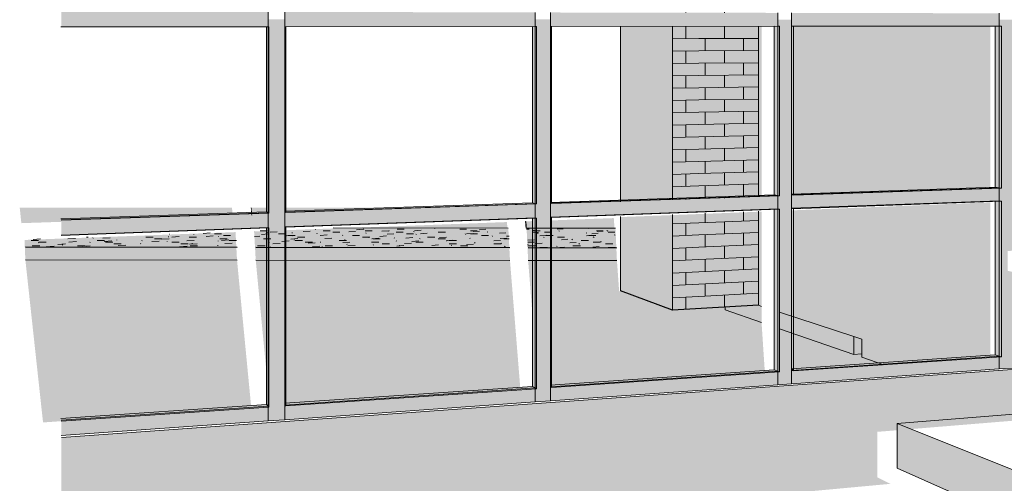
# Model space of a CAD drawing. Header units: metres. Extents: x -1.7 to 80, y -8.6 to 1.8.
# Tile 31 of 79: x 79.9007 to 79.91138, y 1.745 to 1.75003. Entities that reach past the tile are written whole.
import ezdxf

# ---------------------------------------------------------------- set-up
doc = ezdxf.new("R2010")
doc.units = ezdxf.units.M
for name, color, linetype, lineweight in [('A-FLOR', 192, 'Continuous', 9), ('A-FLOR-PATT', 8, 'Continuous', 9), ('A-GENM', 13, 'Continuous', 18), ('A-GLAZ-CURT', 52, 'Continuous', 9), ('A-GLAZ-CWMG', 51, 'Continuous', 9), ('A-WALL', 5, 'Continuous', 18), ('A-WALL-PATT', 111, 'Continuous', 9)]:
    doc.layers.add(name, color=color, linetype=linetype, lineweight=lineweight)

# ---------------------------------------------------------------- blocks, each defined once
blk = doc.blocks.new('FP_3-paginação RESTAURANTE-BALCÃO DISTRIBUIÇÃO')
at = {"layer": 'A-WALL-PATT'}
for p, q in [((-4.098528, 1.755841), (-4.098264, 1.755814)), ((-4.098386, 1.755693), (-4.098386, 1.755827)), ((-4.098528, 1.755708), (-4.098264, 1.755681)), ((-4.098528, 1.755574), (-4.098264, 1.755548)), ((-4.098386, 1.755426), (-4.098386, 1.75556)), ((-4.098528, 1.75544), (-4.098264, 1.755415)), ((-4.098528, 1.755306), (-4.098264, 1.755282)), ((-4.098386, 1.75516), (-4.098386, 1.755293)), ((-4.098528, 1.755173), (-4.098264, 1.755148)), ((-4.098528, 1.755039), (-4.098264, 1.755015)), ((-4.098386, 1.754893), (-4.098386, 1.755026)), ((-4.098528, 1.754905), (-4.098264, 1.754882)), ((-4.098528, 1.754771), (-4.098264, 1.754749)), ((-4.098386, 1.754626), (-4.098386, 1.754759)), ((-4.098528, 1.754637), (-4.098264, 1.754616)), ((-4.098528, 1.754504), (-4.098264, 1.754483)), ((-4.098386, 1.754359), (-4.098386, 1.754492)), ((-4.098528, 1.75437), (-4.098264, 1.75435)), ((-4.098528, 1.754236), (-4.098264, 1.754216)), ((-4.098386, 1.754174), (-4.098386, 1.754226)), ((-4.098528, 1.753969), (-4.098264, 1.75395)), ((-4.098386, 1.753825), (-4.098386, 1.753959)), ((-4.098528, 1.753835), (-4.098264, 1.753817)), ((-4.098528, 1.753701), (-4.098245, 1.753683)), ((-4.098386, 1.753558), (-4.098386, 1.753692)), ((-4.098528, 1.753567), (-4.098245, 1.753549)), ((-4.098528, 1.753434), (-4.098245, 1.753416)), ((-4.098386, 1.753291), (-4.098386, 1.753425)), ((-4.098528, 1.7533), (-4.098245, 1.753283)), ((-4.098528, 1.753166), (-4.098245, 1.75315)), ((-4.098386, 1.753025), (-4.098386, 1.753158)), ((-4.098528, 1.753032), (-4.098245, 1.753017)), ((-4.098528, 1.752898), (-4.098245, 1.752884)), ((-4.098386, 1.752758), (-4.098386, 1.752891)), ((-4.098528, 1.752765), (-4.098245, 1.752751)), ((-4.098528, 1.752631), (-4.098245, 1.752618)), ((-4.098386, 1.752491), (-4.098386, 1.752624)), ((-4.098528, 1.752497), (-4.098245, 1.752485)), ((-4.098528, 1.752363), (-4.098245, 1.752352)), ((-4.098386, 1.752224), (-4.098386, 1.752357)), ((-4.098528, 1.75223), (-4.098245, 1.752218)), ((-4.098528, 1.751962), (-4.098245, 1.751952)), ((-4.098386, 1.751957), (-4.098386, 1.751981)), ((-4.098528, 1.751828), (-4.098245, 1.751819)), ((-4.098386, 1.75169), (-4.098386, 1.751824)), ((-4.098528, 1.751694), (-4.098245, 1.751686)), ((-4.098528, 1.751561), (-4.098245, 1.751553)), ((-4.098386, 1.751423), (-4.098386, 1.751557)), ((-4.098528, 1.751427), (-4.098245, 1.75142)), ((-4.098528, 1.751293), (-4.098245, 1.751287)), ((-4.098386, 1.751156), (-4.098386, 1.75129)), ((-4.098528, 1.751159), (-4.098245, 1.751154)), ((-4.098528, 1.751026), (-4.098245, 1.75102)), ((-4.098386, 1.75089), (-4.098386, 1.751023)), ((-4.098528, 1.750892), (-4.098245, 1.750887)), ((-4.098528, 1.750758), (-4.098245, 1.750754)), ((-4.098386, 1.750623), (-4.098386, 1.750756)), ((-4.098528, 1.750624), (-4.098245, 1.750621)), ((-4.098528, 1.750491), (-4.098245, 1.750488)), ((-4.098386, 1.750356), (-4.098386, 1.750489)), ((-4.098528, 1.750357), (-4.098245, 1.750355)), ((-4.098528, 1.750223), (-4.098245, 1.750222)), ((-4.098386, 1.750105), (-4.098386, 1.750222)), ((-4.098386, 1.749822), (-4.098386, 1.749955)), ((-4.098528, 1.749822), (-4.098245, 1.749823)), ((-4.098528, 1.749688), (-4.098245, 1.749689)), ((-4.098386, 1.749555), (-4.098386, 1.749689)), ((-4.098528, 1.749554), (-4.098245, 1.749556)), ((-4.098528, 1.74942), (-4.098245, 1.749423)), ((-4.098386, 1.749288), (-4.098386, 1.749422)), ((-4.098528, 1.749287), (-4.098245, 1.74929)), ((-4.098528, 1.749153), (-4.098245, 1.749157)), ((-4.098386, 1.749021), (-4.098386, 1.749155)), ((-4.098528, 1.749019), (-4.098245, 1.749024)), ((-4.098528, 1.748885), (-4.098245, 1.748891)), ((-4.098386, 1.748755), (-4.098386, 1.748888)), ((-4.098528, 1.748751), (-4.098245, 1.748758)), ((-4.098528, 1.748618), (-4.098245, 1.748625)), ((-4.098386, 1.748488), (-4.098386, 1.748621)), ((-4.098528, 1.748484), (-4.098245, 1.748491)), ((-4.098528, 1.74835), (-4.098245, 1.748358)), ((-4.098386, 1.748221), (-4.098386, 1.748354)), ((-4.098528, 1.748216), (-4.098245, 1.748225)), ((-4.098528, 1.748083), (-4.098245, 1.748092)), ((-4.098386, 1.748079), (-4.098386, 1.748087)), ((-4.098528, 1.747815), (-4.098245, 1.747826)), ((-4.098386, 1.747687), (-4.098386, 1.747821)), ((-4.098528, 1.747681), (-4.098245, 1.747693)), ((-4.098528, 1.747547), (-4.098245, 1.74756)), ((-4.098386, 1.74742), (-4.098386, 1.747554)), ((-4.098528, 1.747414), (-4.098245, 1.747427)), ((-4.098528, 1.74728), (-4.098245, 1.747294)), ((-4.098386, 1.747153), (-4.098386, 1.747287)), ((-4.098528, 1.747146), (-4.098245, 1.74716)), ((-4.098528, 1.747012), (-4.098245, 1.747027)), ((-4.098386, 1.746886), (-4.098386, 1.74702))]:
    blk.add_line(p, q, dxfattribs=at)
blk = doc.blocks.new('FP_4-paginação RESTAURANTE-BALCÃO DISTRIBUIÇÃO')
at = {"layer": 'A-WALL-PATT'}
for p, q in [((-4.098245, 1.753683), (-4.097597, 1.75364)), ((-4.098175, 1.753678), (-4.098175, 1.753722)), ((-4.097966, 1.753532), (-4.097966, 1.753664)), ((-4.097758, 1.753651), (-4.097758, 1.753695)), ((-4.098245, 1.753549), (-4.097597, 1.753508)), ((-4.098175, 1.753412), (-4.098175, 1.753545)), ((-4.097758, 1.753387), (-4.097758, 1.753519)), ((-4.098245, 1.753416), (-4.097597, 1.753377)), ((-4.097966, 1.753267), (-4.097966, 1.753399)), ((-4.098245, 1.753283), (-4.097597, 1.753245)), ((-4.098175, 1.753146), (-4.098175, 1.753279)), ((-4.097758, 1.753123), (-4.097758, 1.753255)), ((-4.098245, 1.75315), (-4.097597, 1.753114)), ((-4.097966, 1.753002), (-4.097966, 1.753134)), ((-4.098245, 1.753017), (-4.097597, 1.752982)), ((-4.098175, 1.75288), (-4.098175, 1.753013)), ((-4.097758, 1.752859), (-4.097758, 1.752991)), ((-4.098245, 1.752884), (-4.097597, 1.752851)), ((-4.097966, 1.752737), (-4.097966, 1.75287)), ((-4.098245, 1.752751), (-4.097597, 1.752719)), ((-4.098175, 1.752614), (-4.098175, 1.752747)), ((-4.097758, 1.752595), (-4.097758, 1.752727)), ((-4.098245, 1.752618), (-4.097597, 1.752588)), ((-4.097966, 1.752472), (-4.097966, 1.752605)), ((-4.098245, 1.752485), (-4.097597, 1.752456)), ((-4.098175, 1.752349), (-4.098175, 1.752482)), ((-4.097758, 1.752331), (-4.097758, 1.752463)), ((-4.098245, 1.752352), (-4.097597, 1.752324)), ((-4.097966, 1.752207), (-4.097966, 1.75234)), ((-4.098245, 1.752218), (-4.097597, 1.752193)), ((-4.098175, 1.752131), (-4.098175, 1.752216)), ((-4.097758, 1.752116), (-4.097758, 1.752199)), ((-4.098245, 1.751952), (-4.097597, 1.75193)), ((-4.098175, 1.751817), (-4.098175, 1.75195)), ((-4.097966, 1.751942), (-4.097966, 1.751966)), ((-4.097758, 1.751803), (-4.097758, 1.751935)), ((-4.098245, 1.751819), (-4.097597, 1.751798)), ((-4.097966, 1.751678), (-4.097966, 1.75181)), ((-4.098245, 1.751686), (-4.097597, 1.751667)), ((-4.098175, 1.751551), (-4.098175, 1.751684)), ((-4.097758, 1.751539), (-4.097758, 1.751671)), ((-4.098245, 1.751553), (-4.097597, 1.751535)), ((-4.097966, 1.751413), (-4.097966, 1.751545)), ((-4.098245, 1.75142), (-4.097597, 1.751403)), ((-4.098175, 1.751285), (-4.098175, 1.751418)), ((-4.097758, 1.751276), (-4.097758, 1.751407)), ((-4.098245, 1.751287), (-4.097597, 1.751272)), ((-4.097966, 1.751148), (-4.097966, 1.75128)), ((-4.098245, 1.751154), (-4.097597, 1.75114)), ((-4.098175, 1.751019), (-4.098175, 1.751152)), ((-4.097758, 1.751012), (-4.097758, 1.751144)), ((-4.098245, 1.75102), (-4.097597, 1.751009)), ((-4.097966, 1.750883), (-4.097966, 1.751015)), ((-4.098245, 1.750887), (-4.097597, 1.750877)), ((-4.098175, 1.750753), (-4.098175, 1.750886)), ((-4.097758, 1.750748), (-4.097758, 1.75088)), ((-4.098245, 1.750754), (-4.097597, 1.750746)), ((-4.097966, 1.750618), (-4.097966, 1.750751)), ((-4.098245, 1.750621), (-4.097597, 1.750614)), ((-4.098175, 1.750487), (-4.098175, 1.75062)), ((-4.097758, 1.750484), (-4.097758, 1.750616)), ((-4.098245, 1.750488), (-4.097597, 1.750482)), ((-4.097966, 1.750353), (-4.097966, 1.750486)), ((-4.098245, 1.750355), (-4.097597, 1.750351)), ((-4.098175, 1.750222), (-4.098175, 1.750355)), ((-4.097758, 1.75022), (-4.097758, 1.750352)), ((-4.098245, 1.750222), (-4.097597, 1.750219)), ((-4.097966, 1.750104), (-4.097966, 1.750221)), ((-4.097966, 1.749823), (-4.097966, 1.749955)), ((-4.098245, 1.749823), (-4.097597, 1.749825)), ((-4.098175, 1.74969), (-4.098175, 1.749823)), ((-4.097758, 1.749692), (-4.097758, 1.749824)), ((-4.098245, 1.749689), (-4.097597, 1.749693)), ((-4.097966, 1.749559), (-4.097966, 1.749691)), ((-4.098245, 1.749556), (-4.097597, 1.749561)), ((-4.098175, 1.749424), (-4.098175, 1.749557)), ((-4.097758, 1.749428), (-4.097758, 1.74956)), ((-4.098245, 1.749423), (-4.097597, 1.74943)), ((-4.097966, 1.749294), (-4.097966, 1.749426)), ((-4.098245, 1.74929), (-4.097597, 1.749298)), ((-4.098175, 1.749158), (-4.098175, 1.749291)), ((-4.097758, 1.749164), (-4.097758, 1.749296)), ((-4.098245, 1.749157), (-4.097597, 1.749167)), ((-4.097966, 1.749029), (-4.097966, 1.749161)), ((-4.098245, 1.749024), (-4.097597, 1.749035)), ((-4.098175, 1.748892), (-4.098175, 1.749025)), ((-4.097758, 1.7489), (-4.097758, 1.749032)), ((-4.098245, 1.748891), (-4.097597, 1.748904)), ((-4.097966, 1.748764), (-4.097966, 1.748896)), ((-4.098245, 1.748758), (-4.097597, 1.748772)), ((-4.098175, 1.748626), (-4.098175, 1.748759)), ((-4.097758, 1.748637), (-4.097758, 1.748768)), ((-4.098245, 1.748625), (-4.097597, 1.74864)), ((-4.097966, 1.748499), (-4.097966, 1.748631)), ((-4.098245, 1.748491), (-4.097597, 1.748509)), ((-4.098175, 1.74836), (-4.098175, 1.748493)), ((-4.097758, 1.748373), (-4.097758, 1.748505)), ((-4.098245, 1.748358), (-4.097597, 1.748377)), ((-4.097966, 1.748234), (-4.097966, 1.748367)), ((-4.098245, 1.748225), (-4.097597, 1.748246)), ((-4.098175, 1.748095), (-4.098175, 1.748227)), ((-4.097758, 1.748109), (-4.097758, 1.748241)), ((-4.098245, 1.748092), (-4.097597, 1.748114)), ((-4.097966, 1.748093), (-4.097966, 1.748102)), ((-4.098175, 1.747829), (-4.098175, 1.747928)), ((-4.097758, 1.747845), (-4.097758, 1.747944)), ((-4.098245, 1.747826), (-4.097597, 1.747851)), ((-4.097966, 1.747704), (-4.097966, 1.747837)), ((-4.098245, 1.747693), (-4.097597, 1.747719)), ((-4.098175, 1.747563), (-4.098175, 1.747696)), ((-4.097758, 1.747581), (-4.097758, 1.747713)), ((-4.098245, 1.74756), (-4.097597, 1.747588)), ((-4.097966, 1.747439), (-4.097966, 1.747572)), ((-4.098245, 1.747427), (-4.097597, 1.747456)), ((-4.098175, 1.747297), (-4.098175, 1.74743)), ((-4.097758, 1.747317), (-4.097758, 1.747449)), ((-4.098245, 1.747294), (-4.097597, 1.747325)), ((-4.097966, 1.747175), (-4.097966, 1.747307)), ((-4.098245, 1.74716), (-4.097597, 1.747193)), ((-4.098175, 1.747031), (-4.098175, 1.747164)), ((-4.097758, 1.747053), (-4.097758, 1.747185)), ((-4.098245, 1.747027), (-4.097597, 1.747062)), ((-4.097966, 1.74691), (-4.097966, 1.747042))]:
    blk.add_line(p, q, dxfattribs=at)
blk = doc.blocks.new('FP_8-paginação RESTAURANTE-BALCÃO DISTRIBUIÇÃO')
at = {"layer": 'A-FLOR-PATT'}
for p, q in [((-4.104887, 1.74767), (-4.104868, 1.74767)), ((-4.104241, 1.74767), (-4.104163, 1.74767)), ((-4.103997, 1.74767), (-4.103995, 1.747675)), ((-4.103988, 1.7477), (-4.103987, 1.747703)), ((-4.103881, 1.747676), (-4.10396, 1.747671)), ((-4.103771, 1.74767), (-4.103693, 1.74767)), ((-4.103721, 1.747694), (-4.10372, 1.747699)), ((-4.103543, 1.747715), (-4.10362, 1.74771)), ((-4.103511, 1.747683), (-4.103589, 1.747677)), ((-4.103496, 1.747705), (-4.10342, 1.747705)), ((-4.103454, 1.747672), (-4.103454, 1.747677)), ((-4.103399, 1.747687), (-4.103322, 1.747687)), ((-4.103007, 1.74768), (-4.103062, 1.747677)), ((-4.103002, 1.747739), (-4.102927, 1.747739)), ((-4.102912, 1.747704), (-4.102988, 1.747699)), ((-4.10292, 1.74772), (-4.102921, 1.747725)), ((-4.102819, 1.747728), (-4.102894, 1.747723)), ((-4.102802, 1.747705), (-4.102726, 1.747705)), ((-4.10264, 1.747687), (-4.102716, 1.747682)), ((-4.1027, 1.747687), (-4.102623, 1.747687)), ((-4.102653, 1.747714), (-4.102654, 1.747719)), ((-4.102644, 1.747683), (-4.102646, 1.747688)), ((-4.102596, 1.74767), (-4.102519, 1.74767)), ((-4.10246, 1.747734), (-4.102534, 1.747729)), ((-4.102401, 1.747752), (-4.102403, 1.747756)), ((-4.102384, 1.747707), (-4.102386, 1.747712)), ((-4.102275, 1.747693), (-4.10235, 1.747688)), ((-4.102318, 1.747739), (-4.102243, 1.747739)), ((-4.102214, 1.747722), (-4.102138, 1.747722)), ((-4.102106, 1.747686), (-4.102109, 1.747691)), ((-4.101966, 1.747732), (-4.102039, 1.747727)), ((-4.102, 1.747687), (-4.101923, 1.747687)), ((-4.101884, 1.747755), (-4.101956, 1.74775)), ((-4.101891, 1.74767), (-4.101814, 1.74767)), ((-4.101879, 1.747754), (-4.101882, 1.747759)), ((-4.101862, 1.747739), (-4.101787, 1.747739)), ((-4.101852, 1.74771), (-4.101855, 1.747715)), ((-4.101823, 1.747664), (-4.101826, 1.747669)), ((-4.101632, 1.747682), (-4.101705, 1.747677)), ((-4.10161, 1.747738), (-4.101682, 1.747733)), ((-4.101551, 1.747706), (-4.101624, 1.747701)), ((-4.101602, 1.747733), (-4.101606, 1.747738)), ((-4.101525, 1.747722), (-4.101449, 1.747722)), ((-4.101516, 1.747756), (-4.101441, 1.747756)), ((-4.101414, 1.747705), (-4.101337, 1.747705)), ((-4.101333, 1.747727), (-4.101337, 1.747732)), ((-4.101256, 1.747744), (-4.101327, 1.747739)), ((-4.101307, 1.747697), (-4.101312, 1.747702)), ((-4.101192, 1.747712), (-4.101264, 1.747707)), ((-4.101186, 1.74767), (-4.101109, 1.74767)), ((-4.101105, 1.747764), (-4.101108, 1.747768)), ((-4.101062, 1.747721), (-4.101067, 1.747726)), ((-4.101065, 1.747722), (-4.10099, 1.747722)), ((-4.100982, 1.747671), (-4.101055, 1.747665)), ((-4.100837, 1.747756), (-4.100762, 1.747756)), ((-4.100774, 1.747699), (-4.100779, 1.747704)), ((-4.100692, 1.74771), (-4.100763, 1.747705)), ((-4.100722, 1.747739), (-4.100647, 1.747739)), ((-4.100719, 1.747705), (-4.100643, 1.747705)), ((-4.100622, 1.747733), (-4.100692, 1.747729)), ((-4.100553, 1.747756), (-4.100622, 1.747752)), ((-4.100601, 1.747687), (-4.100524, 1.747687)), ((-4.100587, 1.747767), (-4.100588, 1.747767)), ((-4.100534, 1.747723), (-4.10054, 1.747728)), ((-4.10048, 1.747678), (-4.100486, 1.747683)), ((-4.100336, 1.747716), (-4.100406, 1.747711)), ((-4.100302, 1.74768), (-4.100329, 1.747679)), ((-4.100112, 1.747756), (-4.100084, 1.747756)), ((-4.099982, 1.747723), (-4.100051, 1.747718)), ((-4.100039, 1.747739), (-4.099963, 1.747739)), ((-4.100029, 1.74774), (-4.100036, 1.747745)), ((-4.099986, 1.74771), (-4.099993, 1.747715)), ((-4.099899, 1.74769), (-4.099969, 1.747685)), ((-4.09992, 1.747664), (-4.099927, 1.74767)), ((-4.099917, 1.747722), (-4.099841, 1.747722)), ((-4.099902, 1.747687), (-4.099825, 1.747687)), ((-4.099715, 1.74776), (-4.099782, 1.747755)), ((-4.099777, 1.74767), (-4.099699, 1.74767)), ((-4.099756, 1.747734), (-4.099763, 1.747739)), ((-4.099457, 1.747713), (-4.099465, 1.747718)), ((-4.099393, 1.747688), (-4.099462, 1.747683)), ((-4.099376, 1.747766), (-4.099436, 1.747762)), ((-4.099436, 1.747687), (-4.099359, 1.747687)), ((-4.099336, 1.747712), (-4.099404, 1.747707)), ((-4.09938, 1.747667), (-4.099389, 1.747672)), ((-4.099355, 1.747739), (-4.09928, 1.747739)), ((-4.09928, 1.747735), (-4.099347, 1.74773)), ((-4.099232, 1.747736), (-4.099241, 1.747741)), ((-4.099228, 1.747722), (-4.099153, 1.747722)), ((-4.099152, 1.747691), (-4.099161, 1.747696)), ((-4.105486, 1.747633), (-4.105407, 1.747633)), ((-4.105474, 1.747576), (-4.105393, 1.747576)), ((-4.105383, 1.74765), (-4.105466, 1.747644)), ((-4.105409, 1.747608), (-4.105404, 1.747613)), ((-4.105402, 1.747614), (-4.105322, 1.747614)), ((-4.105238, 1.74757), (-4.105323, 1.747564)), ((-4.105114, 1.747596), (-4.105198, 1.74759)), ((-4.105149, 1.747584), (-4.105144, 1.74759)), ((-4.105005, 1.747656), (-4.105087, 1.747651)), ((-4.104993, 1.747622), (-4.105076, 1.747616)), ((-4.104985, 1.747576), (-4.104904, 1.747576)), ((-4.104847, 1.747577), (-4.104931, 1.747571)), ((-4.104882, 1.747562), (-4.104879, 1.747566)), ((-4.10485, 1.74761), (-4.104847, 1.747616)), ((-4.104818, 1.747658), (-4.104815, 1.747663)), ((-4.10477, 1.747633), (-4.104691, 1.747633)), ((-4.104628, 1.747663), (-4.104709, 1.747658)), ((-4.104611, 1.747629), (-4.104693, 1.747623)), ((-4.10468, 1.747614), (-4.104601, 1.747614)), ((-4.104589, 1.747596), (-4.104509, 1.747596)), ((-4.104558, 1.747636), (-4.104555, 1.747641)), ((-4.104458, 1.747584), (-4.104541, 1.747578)), ((-4.1043, 1.747596), (-4.104297, 1.747602)), ((-4.104286, 1.747629), (-4.104283, 1.747634)), ((-4.104097, 1.747626), (-4.104178, 1.747621)), ((-4.104148, 1.747652), (-4.10407, 1.747652)), ((-4.103988, 1.747651), (-4.104068, 1.747646)), ((-4.104012, 1.747622), (-4.10401, 1.747627)), ((-4.103959, 1.747614), (-4.103879, 1.747614)), ((-4.103795, 1.747571), (-4.103877, 1.747566)), ((-4.103862, 1.747596), (-4.103782, 1.747596)), ((-4.103718, 1.747633), (-4.103798, 1.747628)), ((-4.103687, 1.747598), (-4.103768, 1.747592)), ((-4.103763, 1.747576), (-4.103682, 1.747576)), ((-4.103739, 1.747599), (-4.103738, 1.747604)), ((-4.103462, 1.747575), (-4.103461, 1.747581)), ((-4.103458, 1.747625), (-4.103458, 1.74763)), ((-4.103438, 1.747652), (-4.10336, 1.747652)), ((-4.103341, 1.74764), (-4.10342, 1.747634)), ((-4.103305, 1.747605), (-4.103385, 1.747599)), ((-4.103338, 1.747633), (-4.10326, 1.747633)), ((-4.10303, 1.747576), (-4.102949, 1.747576)), ((-4.102964, 1.747652), (-4.102886, 1.747652)), ((-4.102908, 1.747643), (-4.102909, 1.747648)), ((-4.102903, 1.747611), (-4.102904, 1.747616)), ((-4.102895, 1.747561), (-4.102896, 1.747566)), ((-4.102784, 1.747602), (-4.102863, 1.747597)), ((-4.102688, 1.747628), (-4.102766, 1.747623)), ((-4.102594, 1.747653), (-4.102671, 1.747648)), ((-4.102631, 1.747636), (-4.102633, 1.747642)), ((-4.102622, 1.747633), (-4.102544, 1.747633)), ((-4.102515, 1.747614), (-4.102436, 1.747614)), ((-4.102405, 1.747609), (-4.102483, 1.747604)), ((-4.102354, 1.747573), (-4.102433, 1.747568)), ((-4.102347, 1.747613), (-4.102349, 1.747619)), ((-4.102328, 1.747563), (-4.10233, 1.747569)), ((-4.102224, 1.74766), (-4.1023, 1.747655)), ((-4.102297, 1.747576), (-4.102216, 1.747576)), ((-4.102145, 1.747633), (-4.102066, 1.747633)), ((-4.102028, 1.747616), (-4.102105, 1.747611)), ((-4.102082, 1.747639), (-4.102085, 1.747644)), ((-4.102058, 1.74759), (-4.10206, 1.747595)), ((-4.101972, 1.74758), (-4.10205, 1.747575)), ((-4.101794, 1.747614), (-4.101715, 1.747614)), ((-4.101714, 1.747657), (-4.101789, 1.747652)), ((-4.10178, 1.747652), (-4.101702, 1.747652)), ((-4.101773, 1.747583), (-4.101776, 1.747588)), ((-4.10168, 1.747596), (-4.1016, 1.747596)), ((-4.101546, 1.747657), (-4.10155, 1.747662)), ((-4.101523, 1.747625), (-4.101526, 1.747631)), ((-4.101444, 1.747578), (-4.101521, 1.747572)), ((-4.101486, 1.747576), (-4.10149, 1.747581)), ((-4.101362, 1.747604), (-4.101438, 1.747599)), ((-4.101347, 1.747664), (-4.101421, 1.747659)), ((-4.101282, 1.74763), (-4.101356, 1.747624)), ((-4.101313, 1.747614), (-4.101234, 1.747614)), ((-4.101268, 1.74765), (-4.101272, 1.747656)), ((-4.101066, 1.747585), (-4.101141, 1.747579)), ((-4.10107, 1.747652), (-4.100992, 1.747652)), ((-4.100912, 1.747637), (-4.100985, 1.747631)), ((-4.100972, 1.747628), (-4.100977, 1.747633)), ((-4.100952, 1.747633), (-4.100873, 1.747633)), ((-4.100952, 1.747596), (-4.100872, 1.747596)), ((-4.100924, 1.747578), (-4.100929, 1.747584)), ((-4.10083, 1.747576), (-4.10075, 1.747576)), ((-4.100689, 1.747592), (-4.100764, 1.747587)), ((-4.100723, 1.747653), (-4.100729, 1.747658)), ((-4.100671, 1.747605), (-4.100677, 1.74761)), ((-4.100395, 1.747634), (-4.100468, 1.747629)), ((-4.100468, 1.747596), (-4.100388, 1.747596)), ((-4.100326, 1.747659), (-4.100397, 1.747654)), ((-4.100383, 1.747598), (-4.10039, 1.747603)), ((-4.10036, 1.747652), (-4.1003, 1.747652)), ((-4.100343, 1.747564), (-4.10035, 1.74757)), ((-4.100028, 1.747641), (-4.1001, 1.747636)), ((-4.1001, 1.747614), (-4.100031, 1.747614)), ((-4.100094, 1.747591), (-4.100098, 1.747593)), ((-4.100097, 1.747576), (-4.100017, 1.747576)), ((-4.100009, 1.74758), (-4.100083, 1.747574)), ((-4.099943, 1.747606), (-4.100015, 1.747601)), ((-4.09978, 1.747567), (-4.099788, 1.747572)), ((-4.099699, 1.74756), (-4.099753, 1.747556)), ((-4.099663, 1.747648), (-4.099734, 1.747642)), ((-4.099573, 1.747613), (-4.099644, 1.747607)), ((-4.099613, 1.747642), (-4.099621, 1.747647)), ((-4.099609, 1.747576), (-4.099528, 1.747576)), ((-4.099537, 1.747593), (-4.099546, 1.747599)), ((-4.09952, 1.747633), (-4.099441, 1.747633)), ((-4.099323, 1.747567), (-4.099395, 1.747562)), ((-4.099389, 1.747614), (-4.099309, 1.747614)), ((-4.0993, 1.747619), (-4.099309, 1.747624)), ((-4.099255, 1.747596), (-4.099175, 1.747596)), ((-4.099968, 1.747557), (-4.099886, 1.747557)), ((-4.099228, 1.747557), (-4.099147, 1.747557))]:
    blk.add_line(p, q, dxfattribs=at)

msp = doc.modelspace()

# ---------------------------------------------------------------- hatches: boundary and pattern name
at = {"layer": 'A-GENM'}
msp.add_hatch(color=256, dxfattribs=at).paths.add_polyline_path([(79.91264, 1.744088), (79.91264, 1.744679), (79.910215, 1.745648), (79.910215, 1.745164), (79.912468, 1.744164)], flags=0)
at = {"layer": 'A-GLAZ-CURT', "transparency": 33554471}
for points in [[(79.901147, 1.747853), (79.903399, 1.74793), (79.903399, 1.749952), (79.903374, 1.749952), (79.903374, 1.747943), (79.901144, 1.747868), (79.901147, 1.747858)], [(79.903582, 1.747936), (79.9063, 1.74803), (79.9063, 1.749954), (79.906259, 1.749952), (79.906259, 1.748041), (79.903579, 1.74795), (79.903582, 1.747941)], [(79.906466, 1.748034), (79.908937, 1.748118), (79.908937, 1.749956), (79.908882, 1.749954), (79.908882, 1.748129), (79.906464, 1.748047), (79.906466, 1.748039)], [(79.907212, 1.748053), (79.90871, 1.748107), (79.90871, 1.749956), (79.907212, 1.749953), (79.907212, 1.748098)], [(79.90871, 1.748106), (79.908744, 1.748107), (79.908744, 1.749956), (79.90871, 1.749954), (79.90871, 1.748107)], [(79.908939, 1.748114), (79.908957, 1.748115), (79.908957, 1.749956), (79.908939, 1.749956), (79.908939, 1.748185)], [(79.908957, 1.748115), (79.911225, 1.7482), (79.911225, 1.749958), (79.908957, 1.749956), (79.908957, 1.748185)], [(79.909088, 1.748123), (79.911344, 1.7482), (79.911344, 1.749958), (79.911278, 1.749956), (79.911278, 1.74821), (79.909087, 1.748136), (79.909088, 1.748128)], [(79.909088, 1.748123), (79.909087, 1.748136), (79.909069, 1.748135), (79.90907, 1.748127)], [(79.900715, 1.747821), (79.903008, 1.747899), (79.902999, 1.74799), (79.900697, 1.74799), (79.900712, 1.747845)], [(79.903211, 1.747906), (79.903219, 1.747907), (79.903211, 1.74799), (79.903203, 1.74799)], [(79.903219, 1.747907), (79.905652, 1.74799), (79.903211, 1.74799)], [(79.906466, 1.748034), (79.906464, 1.748047), (79.906451, 1.748047), (79.906453, 1.748038)], [(79.910069, 1.746285), (79.911225, 1.746372), (79.911225, 1.748047), (79.908957, 1.747955), (79.908957, 1.746849), (79.90983, 1.746564), (79.90983, 1.746367), (79.909903, 1.746342)], [(79.909088, 1.746217), (79.911344, 1.746372), (79.911344, 1.748061), (79.911278, 1.748058), (79.911278, 1.746393), (79.909087, 1.746243), (79.909088, 1.746226)], [(79.903582, 1.747936), (79.903579, 1.74795), (79.903572, 1.74795), (79.903574, 1.74794)], [(79.906466, 1.746038), (79.908937, 1.746207), (79.908937, 1.747972), (79.908882, 1.74797), (79.908882, 1.746229), (79.906464, 1.746064), (79.906466, 1.746047)], [(79.907779, 1.746879), (79.90871, 1.74693), (79.90871, 1.747945), (79.907212, 1.747887), (79.907212, 1.747088), (79.907541, 1.746966)], [(79.908744, 1.746919), (79.908744, 1.747946), (79.90871, 1.747945), (79.90871, 1.74693)], [(79.908957, 1.746849), (79.908957, 1.747955), (79.908939, 1.747959), (79.908939, 1.746855)], [(79.903582, 1.74584), (79.9063, 1.746026), (79.9063, 1.747876), (79.906259, 1.747874), (79.906259, 1.746051), (79.903579, 1.745868), (79.903582, 1.745849)], [(79.905987, 1.747765), (79.905982, 1.747833), (79.90422, 1.747767)], [(79.906198, 1.747765), (79.906192, 1.747841), (79.906178, 1.747845), (79.906185, 1.747765)], [(79.907149, 1.747764), (79.907141, 1.747876), (79.906192, 1.747841), (79.906198, 1.747765)], [(79.903054, 1.747421), (79.903038, 1.747724), (79.900749, 1.747639), (79.900758, 1.747424)], [(79.901147, 1.745673), (79.903399, 1.745827), (79.903399, 1.747769), (79.903374, 1.747768), (79.903374, 1.745854), (79.901144, 1.745702), (79.901147, 1.745683)], [(79.903265, 1.747421), (79.903248, 1.747732), (79.903239, 1.747737), (79.903257, 1.747421)], [(79.906015, 1.747417), (79.905997, 1.747767), (79.904232, 1.747769), (79.903248, 1.747732), (79.903265, 1.747421), (79.903994, 1.74742)], [(79.906226, 1.747417), (79.906208, 1.747767), (79.906195, 1.747767), (79.906212, 1.747417)], [(79.907175, 1.747416), (79.907159, 1.747766), (79.906208, 1.747767), (79.906226, 1.747417)], [(79.90095, 1.74566), (79.903209, 1.745814), (79.903054, 1.747421), (79.900758, 1.747424), (79.900935, 1.745796)], [(79.903409, 1.745828), (79.903417, 1.745829), (79.903265, 1.747421), (79.903257, 1.747421), (79.903393, 1.745998)], [(79.903417, 1.745829), (79.906128, 1.746015), (79.906015, 1.747417), (79.903265, 1.747421), (79.903401, 1.745998)], [(79.906322, 1.746028), (79.906335, 1.746029), (79.906226, 1.747417), (79.906212, 1.747417), (79.90631, 1.746182)], [(79.906335, 1.746029), (79.90878, 1.746197), (79.908744, 1.746743), (79.908348, 1.74688), (79.908346, 1.746908), (79.907767, 1.746876), (79.907199, 1.747085), (79.907175, 1.747416), (79.906226, 1.747417), (79.906323, 1.746182)], [(79.908744, 1.746743), (79.908744, 1.746919), (79.90871, 1.74693), (79.908348, 1.746908), (79.908348, 1.74688), (79.90871, 1.746755)], [(79.908957, 1.746669), (79.908957, 1.746849), (79.908939, 1.746855), (79.908939, 1.746676)], [(79.909744, 1.746397), (79.909828, 1.746403), (79.909828, 1.746563), (79.908957, 1.746849), (79.908957, 1.746669), (79.909734, 1.746401)], [(79.908969, 1.74621), (79.908987, 1.746211), (79.908957, 1.746669), (79.908939, 1.746676), (79.90896, 1.746349)], [(79.908987, 1.746211), (79.910069, 1.746285), (79.90983, 1.746367), (79.909828, 1.746403), (79.909744, 1.746397), (79.908957, 1.746669), (79.908978, 1.746349)], [(79.909088, 1.746217), (79.909087, 1.746243), (79.909069, 1.746242), (79.90907, 1.746225)], [(79.906466, 1.746038), (79.906464, 1.746065), (79.906451, 1.746064), (79.906453, 1.746046)], [(79.903582, 1.74584), (79.903579, 1.745868), (79.903572, 1.745868), (79.903574, 1.745849)]]:
    msp.add_hatch(color=256, dxfattribs=at).paths.add_polyline_path(points, flags=0)
at = {"layer": 'A-GLAZ-CWMG'}
for points in [[(79.901147, 1.74995), (79.903392, 1.749952), (79.903392, 1.750112), (79.901147, 1.750116), (79.901147, 1.749952)], [(79.903392, 1.747854), (79.903574, 1.747861), (79.903574, 1.750032), (79.903392, 1.750032), (79.903392, 1.749952), (79.903399, 1.749952), (79.903399, 1.74793), (79.903392, 1.747929), (79.903392, 1.747861)], [(79.903574, 1.749952), (79.906287, 1.749954), (79.906287, 1.750107), (79.903574, 1.750112), (79.903574, 1.749954)], [(79.906287, 1.747956), (79.906453, 1.747962), (79.906453, 1.75003), (79.906287, 1.75003), (79.906287, 1.749954), (79.9063, 1.749954), (79.9063, 1.748028), (79.906287, 1.748028), (79.906287, 1.747962)], [(79.906453, 1.749954), (79.908919, 1.749956), (79.908919, 1.750102), (79.906453, 1.750106), (79.906453, 1.749956)], [(79.908919, 1.748049), (79.90907, 1.748054), (79.90907, 1.750029), (79.908919, 1.750029), (79.908919, 1.749956), (79.908937, 1.749954), (79.908937, 1.748118), (79.908919, 1.748118), (79.908919, 1.748055)], [(79.90907, 1.749956), (79.911323, 1.749958), (79.911323, 1.750097), (79.90907, 1.750102), (79.90907, 1.749958)], [(79.911323, 1.748134), (79.911461, 1.748139), (79.911461, 1.750028), (79.911323, 1.750028), (79.911323, 1.749958), (79.911344, 1.749956), (79.911344, 1.7482), (79.911323, 1.748199), (79.911323, 1.748139)], [(79.906453, 1.747886), (79.908919, 1.747976), (79.908919, 1.748118), (79.906466, 1.748034), (79.906453, 1.748038), (79.906453, 1.747886)], [(79.90907, 1.747982), (79.911323, 1.748064), (79.911323, 1.748199), (79.909088, 1.748123), (79.90907, 1.748127), (79.90907, 1.747982)], [(79.911323, 1.74624), (79.911461, 1.74625), (79.911461, 1.747293), (79.911413, 1.747305), (79.911413, 1.747519), (79.911461, 1.747522), (79.911461, 1.748139), (79.911323, 1.748134), (79.911323, 1.748064), (79.911344, 1.748061), (79.911344, 1.746372), (79.911323, 1.746371), (79.911323, 1.746266)], [(79.903574, 1.747781), (79.906287, 1.74788), (79.906287, 1.748028), (79.903582, 1.747936), (79.903574, 1.74794), (79.903574, 1.747781)], [(79.908919, 1.746069), (79.90907, 1.74608), (79.90907, 1.748054), (79.908919, 1.748049), (79.908919, 1.747976), (79.908937, 1.747972), (79.908937, 1.746207), (79.908919, 1.746206), (79.908919, 1.746087)], [(79.901147, 1.747692), (79.903392, 1.747774), (79.903392, 1.747929), (79.901147, 1.747853), (79.901147, 1.747731)], [(79.906287, 1.745882), (79.906453, 1.745894), (79.906453, 1.747962), (79.906287, 1.747956), (79.906287, 1.74788), (79.9063, 1.747876), (79.9063, 1.746026), (79.906287, 1.746025), (79.906287, 1.745891)], [(79.903392, 1.745676), (79.903574, 1.74569), (79.903574, 1.747861), (79.903392, 1.747854), (79.903392, 1.747774), (79.903399, 1.747769), (79.903399, 1.745827), (79.903392, 1.745827), (79.903392, 1.745716)], [(79.90907, 1.74608), (79.911323, 1.74624), (79.911323, 1.746371), (79.909088, 1.746217), (79.90907, 1.746225), (79.90907, 1.746099)], [(79.906453, 1.745894), (79.908919, 1.746069), (79.908919, 1.746206), (79.906466, 1.746038), (79.906453, 1.746046), (79.906453, 1.745904)], [(79.903574, 1.745689), (79.906287, 1.745882), (79.906287, 1.746025), (79.903582, 1.74584), (79.903574, 1.745849), (79.903574, 1.74569)], [(79.901147, 1.745517), (79.903392, 1.745676), (79.903392, 1.745827), (79.901147, 1.745673), (79.901147, 1.745558)]]:
    msp.add_hatch(color=256, dxfattribs=at).paths.add_polyline_path(points, flags=0)
at = {"layer": 'A-WALL'}
msp.add_hatch(color=256, dxfattribs=at).paths.add_polyline_path([(79.90115, 1.744162), (79.910142, 1.744994), (79.91, 1.745064), (79.91, 1.745558), (79.91337, 1.745834), (79.91337, 1.746369), (79.90115, 1.745496), (79.90115, 1.744445)], flags=0)

# ---------------------------------------------------------------- linework, layer by layer
at = {"color": 69, "lineweight": 9}
for p, q in [((79.904098, 1.747769), (79.905997, 1.747767)), ((79.906195, 1.747767), (79.907159, 1.747766)), ((79.900758, 1.747561), (79.903055, 1.747558)), ((79.903258, 1.747558), (79.906015, 1.747554)), ((79.906212, 1.747554), (79.907175, 1.747553))]:
    msp.add_line(p, q, dxfattribs=at)
at = {"layer": 'A-FLOR'}
for p, q in [((79.905997, 1.747767), (79.904098, 1.747769)), ((79.907159, 1.747766), (79.906195, 1.747767)), ((79.900758, 1.747563), (79.903054, 1.74756)), ((79.903257, 1.74756), (79.906015, 1.747557)), ((79.906212, 1.747557), (79.907175, 1.747555)), ((79.903054, 1.747421), (79.900758, 1.747424)), ((79.906015, 1.747417), (79.903257, 1.747421)), ((79.907175, 1.747416), (79.906212, 1.747417)), ((79.908348, 1.746908), (79.908348, 1.74688)), ((79.908744, 1.746743), (79.908348, 1.74688)), ((79.908939, 1.746855), (79.909744, 1.746592)), ((79.909744, 1.746397), (79.908939, 1.746676)), ((79.909744, 1.746592), (79.909744, 1.746397)), ((79.909828, 1.746403), (79.909744, 1.746397))]:
    msp.add_line(p, q, dxfattribs=at)
at = {"layer": 'A-GENM', "lineweight": 9}
for p, q in [((79.913508, 1.745913), (79.910215, 1.745648)), ((79.910215, 1.745648), (79.91264, 1.744679)), ((79.910215, 1.745164), (79.910215, 1.745648)), ((79.91264, 1.744088), (79.910215, 1.745164))]:
    msp.add_line(p, q, dxfattribs=at)
at = {"layer": 'A-GLAZ-CURT'}
for p, q in [((79.901147, 1.74995), (79.903391, 1.749952)), ((79.9034, 1.749952), (79.901148, 1.74995)), ((79.9034, 1.749952), (79.903391, 1.749952)), ((79.9034, 1.74793), (79.9034, 1.749952)), ((79.903574, 1.749952), (79.906287, 1.749954)), ((79.903583, 1.749952), (79.903574, 1.749952)), ((79.906301, 1.749954), (79.903583, 1.749952)), ((79.903583, 1.749952), (79.903583, 1.747936)), ((79.906301, 1.749954), (79.906287, 1.749954)), ((79.906301, 1.748029), (79.906301, 1.749954)), ((79.906467, 1.749954), (79.906452, 1.749954)), ((79.906453, 1.749954), (79.908919, 1.749956)), ((79.908938, 1.749956), (79.906467, 1.749954)), ((79.906467, 1.749954), (79.906467, 1.748034)), ((79.908938, 1.749956), (79.908919, 1.749956)), ((79.908938, 1.748118), (79.908938, 1.749956)), ((79.90907, 1.749956), (79.911322, 1.749958)), ((79.909089, 1.749956), (79.90907, 1.749956)), ((79.911345, 1.749958), (79.909089, 1.749956)), ((79.909089, 1.749956), (79.909089, 1.748123)), ((79.911322, 1.749958), (79.911322, 1.748204)), ((79.911345, 1.749958), (79.911322, 1.749958)), ((79.911345, 1.7482), (79.911345, 1.749958)), ((79.909089, 1.748123), (79.911345, 1.7482)), ((79.911322, 1.748204), (79.911345, 1.7482)), ((79.906467, 1.748034), (79.908938, 1.748118)), ((79.908919, 1.748122), (79.908938, 1.748118)), ((79.909089, 1.748123), (79.90907, 1.748127)), ((79.903583, 1.747936), (79.906301, 1.748029)), ((79.906287, 1.748033), (79.906301, 1.748029)), ((79.906467, 1.748034), (79.906452, 1.748038)), ((79.911345, 1.748061), (79.909089, 1.747978)), ((79.911322, 1.748064), (79.911322, 1.746379)), ((79.911345, 1.748061), (79.911322, 1.748064)), ((79.911345, 1.746372), (79.911345, 1.748061)), ((79.901148, 1.747853), (79.9034, 1.74793)), ((79.903391, 1.747934), (79.9034, 1.74793)), ((79.903583, 1.747936), (79.903574, 1.74794)), ((79.906301, 1.747876), (79.906287, 1.74788)), ((79.906467, 1.747882), (79.906452, 1.747886)), ((79.908938, 1.747972), (79.906467, 1.747882)), ((79.906467, 1.747882), (79.906467, 1.746038)), ((79.908938, 1.747972), (79.908919, 1.747976)), ((79.908938, 1.746207), (79.908938, 1.747972)), ((79.909089, 1.747978), (79.90907, 1.747982)), ((79.909089, 1.747978), (79.909089, 1.746218)), ((79.9034, 1.747769), (79.903391, 1.747774)), ((79.903583, 1.747776), (79.903574, 1.747781)), ((79.906301, 1.747876), (79.903583, 1.747776)), ((79.903583, 1.747776), (79.903583, 1.74584)), ((79.906301, 1.746026), (79.906301, 1.747876)), ((79.9034, 1.747769), (79.901148, 1.747687)), ((79.9034, 1.745827), (79.9034, 1.747769)), ((79.909089, 1.746218), (79.911345, 1.746372)), ((79.911322, 1.746379), (79.911345, 1.746372)), ((79.906467, 1.746038), (79.908938, 1.746207)), ((79.908919, 1.746215), (79.908938, 1.746207)), ((79.909089, 1.746218), (79.90907, 1.746225)), ((79.903583, 1.74584), (79.906301, 1.746026)), ((79.906287, 1.746035), (79.906301, 1.746026)), ((79.906467, 1.746038), (79.906452, 1.746046)), ((79.901148, 1.745673), (79.9034, 1.745827)), ((79.903391, 1.745836), (79.9034, 1.745827)), ((79.903583, 1.74584), (79.903574, 1.745849))]:
    msp.add_line(p, q, dxfattribs=at)
at = {"layer": 'A-GLAZ-CWMG'}
for p, q in [((79.903392, 1.750112), (79.903392, 1.749952)), ((79.903392, 1.750032), (79.903392, 1.749952)), ((79.903574, 1.749952), (79.903574, 1.750112)), ((79.903574, 1.750032), (79.903574, 1.747861)), ((79.906287, 1.750107), (79.906287, 1.749954)), ((79.906287, 1.750031), (79.906287, 1.749954)), ((79.906453, 1.749954), (79.906453, 1.750106)), ((79.906453, 1.75003), (79.906453, 1.747962)), ((79.908919, 1.750102), (79.908919, 1.749956)), ((79.908919, 1.750029), (79.908919, 1.749956)), ((79.90907, 1.749956), (79.90907, 1.750102)), ((79.90907, 1.750029), (79.90907, 1.748054)), ((79.911323, 1.750097), (79.911323, 1.749958)), ((79.911323, 1.750028), (79.911323, 1.749958)), ((79.903374, 1.749952), (79.901144, 1.74995)), ((79.903392, 1.749952), (79.901147, 1.74995)), ((79.903374, 1.747943), (79.903374, 1.749952)), ((79.903392, 1.749952), (79.903392, 1.747929)), ((79.906259, 1.749954), (79.903572, 1.749952)), ((79.906287, 1.749954), (79.903574, 1.749952)), ((79.906259, 1.748041), (79.906259, 1.749954)), ((79.906287, 1.749954), (79.906287, 1.748028)), ((79.908882, 1.749956), (79.906451, 1.749955)), ((79.908919, 1.749956), (79.906453, 1.749954)), ((79.908882, 1.748129), (79.908882, 1.749956)), ((79.908919, 1.749956), (79.908919, 1.748118)), ((79.911278, 1.749958), (79.909069, 1.749957)), ((79.911323, 1.749958), (79.90907, 1.749956)), ((79.911278, 1.74821), (79.911278, 1.749958)), ((79.911323, 1.749958), (79.911323, 1.748199)), ((79.909069, 1.748135), (79.911278, 1.74821)), ((79.911323, 1.748203), (79.90907, 1.748127)), ((79.911278, 1.74821), (79.911323, 1.748203)), ((79.911323, 1.748203), (79.911323, 1.748199)), ((79.906451, 1.748047), (79.908882, 1.748129)), ((79.908919, 1.748122), (79.906453, 1.748038)), ((79.908882, 1.748129), (79.908919, 1.748122)), ((79.908919, 1.748122), (79.908919, 1.748118)), ((79.908919, 1.748118), (79.908919, 1.748049)), ((79.908919, 1.748118), (79.908919, 1.747976)), ((79.90907, 1.747982), (79.90907, 1.748127)), ((79.911323, 1.748199), (79.911323, 1.748134)), ((79.911323, 1.748199), (79.911323, 1.748064)), ((79.911323, 1.748134), (79.911323, 1.748064)), ((79.903572, 1.74795), (79.906259, 1.748041)), ((79.906287, 1.748032), (79.903574, 1.74794)), ((79.906259, 1.748041), (79.906287, 1.748032)), ((79.906287, 1.748032), (79.906287, 1.748028)), ((79.906287, 1.748028), (79.906287, 1.747956)), ((79.906287, 1.748028), (79.906287, 1.74788)), ((79.906453, 1.747886), (79.906453, 1.748038)), ((79.908919, 1.748049), (79.908919, 1.747976)), ((79.911323, 1.748064), (79.90907, 1.747982)), ((79.90907, 1.748054), (79.90907, 1.74608)), ((79.911278, 1.746393), (79.911278, 1.748062)), ((79.911323, 1.748064), (79.911323, 1.746371)), ((79.901144, 1.747868), (79.903374, 1.747943)), ((79.903392, 1.747934), (79.901147, 1.747858)), ((79.903374, 1.747943), (79.903392, 1.747934)), ((79.903392, 1.747934), (79.903392, 1.747929)), ((79.903392, 1.747929), (79.903392, 1.747854)), ((79.903392, 1.747929), (79.903392, 1.747774)), ((79.903574, 1.747781), (79.903574, 1.74794)), ((79.906287, 1.74788), (79.903574, 1.747781)), ((79.906287, 1.747956), (79.906287, 1.74788)), ((79.906287, 1.74788), (79.906287, 1.747875)), ((79.908919, 1.747976), (79.906453, 1.747886)), ((79.906453, 1.747962), (79.906453, 1.745894)), ((79.908882, 1.746229), (79.908882, 1.747975)), ((79.908919, 1.747976), (79.908919, 1.746206)), ((79.903392, 1.747774), (79.901147, 1.747692)), ((79.903374, 1.747768), (79.903374, 1.747773)), ((79.903392, 1.747854), (79.903392, 1.747774)), ((79.903392, 1.747774), (79.903392, 1.747769)), ((79.903574, 1.747861), (79.903574, 1.745689)), ((79.906259, 1.747874), (79.906259, 1.747879)), ((79.906259, 1.746051), (79.906259, 1.747874)), ((79.906287, 1.747875), (79.906287, 1.746025)), ((79.903374, 1.745854), (79.903374, 1.747768)), ((79.903392, 1.747769), (79.903392, 1.745827)), ((79.909069, 1.746242), (79.911278, 1.746393)), ((79.911278, 1.746393), (79.911323, 1.746379)), ((79.90907, 1.746225), (79.911323, 1.746379)), ((79.911323, 1.746379), (79.911323, 1.746371)), ((79.911323, 1.746371), (79.911323, 1.74624)), ((79.911323, 1.746371), (79.911323, 1.74624)), ((79.906451, 1.746064), (79.908882, 1.746229)), ((79.906453, 1.746046), (79.908919, 1.746215)), ((79.908882, 1.746229), (79.908919, 1.746215)), ((79.908919, 1.746215), (79.908919, 1.746206)), ((79.908919, 1.746206), (79.908919, 1.746069)), ((79.908919, 1.746206), (79.908919, 1.746069)), ((79.90907, 1.74608), (79.911323, 1.74624)), ((79.90907, 1.74608), (79.90907, 1.746225)), ((79.911461, 1.74625), (79.911323, 1.74624)), ((79.906453, 1.745894), (79.908919, 1.746069)), ((79.90907, 1.74608), (79.908919, 1.746069)), ((79.903572, 1.745868), (79.906259, 1.746051)), ((79.903574, 1.745849), (79.906287, 1.746034)), ((79.906259, 1.746051), (79.906287, 1.746034)), ((79.906287, 1.746034), (79.906287, 1.746025)), ((79.906287, 1.746025), (79.906287, 1.745882)), ((79.906287, 1.746025), (79.906287, 1.745882)), ((79.906453, 1.745894), (79.906453, 1.746046)), ((79.901144, 1.745702), (79.903374, 1.745854)), ((79.903374, 1.745854), (79.903392, 1.745836)), ((79.903574, 1.745689), (79.906287, 1.745882)), ((79.906453, 1.745894), (79.906287, 1.745882)), ((79.901147, 1.745683), (79.903392, 1.745836)), ((79.903392, 1.745836), (79.903392, 1.745827)), ((79.903392, 1.745827), (79.903392, 1.745676)), ((79.903392, 1.745827), (79.903392, 1.745676)), ((79.903574, 1.745689), (79.903574, 1.745849)), ((79.901147, 1.745517), (79.903392, 1.745676)), ((79.903574, 1.745689), (79.903392, 1.745676))]:
    msp.add_line(p, q, dxfattribs=at)
at = {"layer": 'A-WALL', "lineweight": 9}
for p, q in [((79.907212, 1.748053), (79.907212, 1.749954)), ((79.907779, 1.748074), (79.907779, 1.749955)), ((79.90871, 1.748106), (79.90871, 1.749956)), ((79.907212, 1.747088), (79.907212, 1.747892)), ((79.907779, 1.746879), (79.907779, 1.747915)), ((79.90871, 1.74693), (79.90871, 1.74795)), ((79.907212, 1.747088), (79.907779, 1.746879)), ((79.907779, 1.746879), (79.90871, 1.74693)), ((79.90871, 1.74693), (79.908744, 1.746919)), ((79.909744, 1.746592), (79.90983, 1.746564)), ((79.90983, 1.746564), (79.90983, 1.746367)), ((79.91337, 1.746369), (79.90115, 1.745496)), ((79.90983, 1.746367), (79.910069, 1.746285))]:
    msp.add_line(p, q, dxfattribs=at)
at = {"layer": 'A-WALL', "color": 180, "lineweight": 25}
msp.add_polyline3d([(79.90871, 1.74693, 0), (79.907779, 1.746879, 0), (79.907212, 1.747088, 0)], dxfattribs=at)

# ---------------------------------------------------------------- block references
at = {"layer": 'A-FLOR'}
msp.add_blockref('FP_8-paginação RESTAURANTE-BALCÃO DISTRIBUIÇÃO', (84.006307, 0), dxfattribs=at)
at = {"layer": 'A-WALL', "lineweight": 9}
for name in ['FP_3-paginação RESTAURANTE-BALCÃO DISTRIBUIÇÃO', 'FP_4-paginação RESTAURANTE-BALCÃO DISTRIBUIÇÃO']:
    msp.add_blockref(name, (84.006307, 0), dxfattribs=at)

doc.saveas('drawing.dxf')
